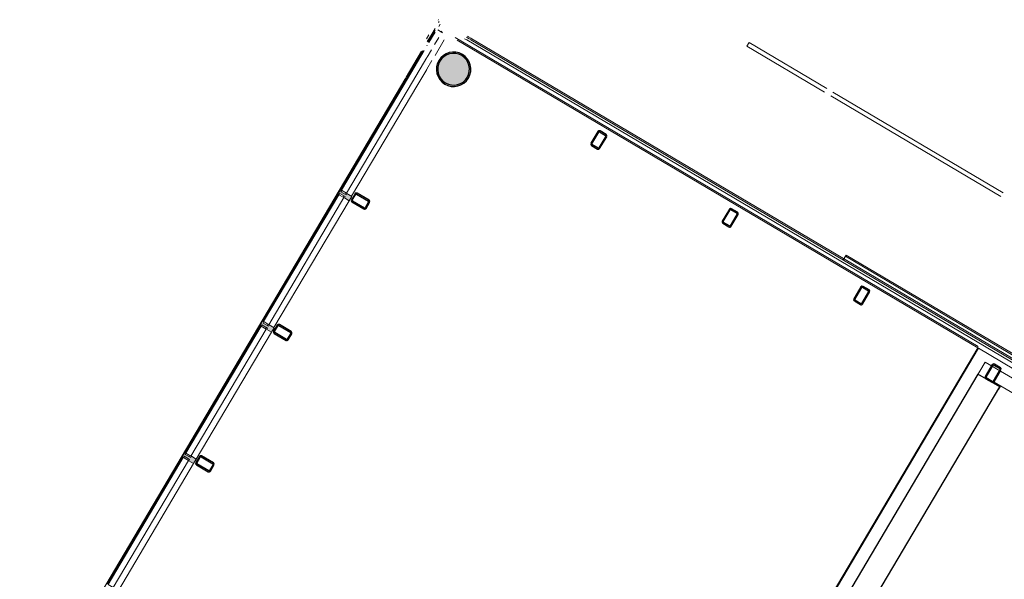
# Model space of a CAD drawing. Header units: metres. Extents: x 90929.1 to 91021.7, y 464820.1 to 464912.3.
# Tile 35 of 63: x 90970 to 90981.6, y 464905.7 to 464912.3. Entities that reach past the tile are written whole.
import ezdxf

# ---------------------------------------------------------------- set-up
doc = ezdxf.new("R2010")
doc.units = ezdxf.units.M
doc.linetypes.add('Overhead', pattern=[3.96875, 2.38125, -1.5875])
for name, color, linetype, lineweight in [('A-DETL-MBND', 5, 'Continuous', 9), ('A-FLOR', 192, 'Continuous', 9), ('A-FLOR-OVHD', 1, 'Overhead', 9), ('A-GLAZ-CWMG', 51, 'Continuous', 9), ('A-WALL', 113, 'Continuous', 9), ('A-WALL-FNSH', 113, 'Continuous', 9), ('S-COLS', 52, 'Continuous', 9)]:
    doc.layers.add(name, color=color, linetype=linetype, lineweight=lineweight)

# ---------------------------------------------------------------- blocks, each defined once
blk = doc.blocks.new('Rectangular Mullion - 31_stijl excl staalkoker-9376714-Situatie Nieuw')
at = {"layer": 'A-GLAZ-CWMG'}
blk.add_hatch(color=10, dxfattribs=at).paths.add_polyline_path([(-30, 106), (30, 105), (30, 41), (12, 41), (12, -34), (30, -35), (30, -50), (-30, -47), (-30, -34), (-12, -29), (-12, 41), (-30, 46), (-30, 105)], flags=0)
for p, q in [((-30, 41), (-30, 106)), ((-30, 106), (30, 106)), ((-12, 41), (-30, 41)), ((-12, -34), (-12, 41)), ((30, 41), (12, 41)), ((12, 41), (12, -34)), ((30, 106), (30, 41)), ((-30, -50), (-30, -34)), ((-30, -34), (-12, -34)), ((30, -50), (-30, -50)), ((12, -34), (30, -34)), ((30, -34), (30, -50))]:
    blk.add_line(p, q, dxfattribs=at)
blk = doc.blocks.new('Rectangular Mullion - 31_regel boven-9376540-Situatie Nieuw')
at = {"layer": 'A-GLAZ-CWMG'}
for p, q in [((-7955, -23312), (-8841, -24810)), ((-7945, -23319), (-8831, -24816)), ((-7944, -23319), (-7884, -23354)), ((-7884, -23354), (-8771, -24852)), ((-7824, -23390), (-8710, -24887)), ((-8771, -24852), (-8830, -24816))]:
    blk.add_line(p, q, dxfattribs=at)
blk = doc.blocks.new('Rectangular Mullion - 31_regel boven-9767063-Situatie Nieuw')
at = {"layer": 'A-GLAZ-CWMG'}
for p, q in [((523, -8985), (439, -9126)), ((523, -9009), (451, -9131)), ((556, -8983), (598, -9008)), ((598, -9008), (603, -9011)), ((603, -9011), (611, -9016)), ((431, -9164), (427, -9170)), ((567, -9071), (517, -9155)), ((631, -9099), (523, -9283)), ((379, -9229), (187, -9553)), ((396, -9224), (197, -9560)), ((481, -9216), (428, -9306)), ((427, -9307), (256, -9597)), ((486, -9345), (427, -9444)), ((424, -9450), (320, -9626)), ((187, -9553), (-591, -10868)), ((197, -9560), (-581, -10874)), ((256, -9597), (-521, -10909)), ((320, -9626), (-461, -10945)), ((-521, -10909), (-580, -10874))]:
    blk.add_line(p, q, dxfattribs=at)
blk = doc.blocks.new('Basic Wall _ 21_kantplank 2 - ___-9790023-Situatie Nieuw')
at = {"layer": 'A-WALL'}
for p, q in [((7368, 5016), (7354, 5016)), ((7409, 5041), (7378, 5041)), ((7551, 5016), (7451, 5016)), ((7630, 5016), (7551, 5016)), ((8119, 5016), (7763, 5016)), ((17065, 5016), (8125, 5016)), ((9669, 5041), (9654, 5041)), ((9714, 5041), (9695, 5041)), ((11472, 5041), (11454, 5041)), ((11514, 5041), (11495, 5041)), ((13272, 5041), (13254, 5041)), ((13314, 5041), (13295, 5041))]:
    blk.add_line(p, q, dxfattribs=at)
blk = doc.blocks.new('Basic Wall _ 21_kantplank 2 - ___-10108647-Situatie Nieuw')
at = {"layer": 'A-WALL'}
for p, q in [((7352, 5448), (7352, 23628)), ((7377, 5406), (7377, 23628)), ((7352, 5439), (7352, 5448)), ((7352, 5386), (7352, 5431)), ((7377, 5377), (7377, 5406))]:
    blk.add_line(p, q, dxfattribs=at)

msp = doc.modelspace()

# ---------------------------------------------------------------- hatches: boundary and pattern name
at = {"layer": 'S-COLS', "lineweight": 5}
h = msp.add_hatch(color=256, dxfattribs=at)
h.paths.add_polyline_path([(90975.123, 464911.49), (90975.177, 464911.495), (90975.227, 464911.514), (90975.26, 464911.534), (90975.305, 464911.587), (90975.324, 464911.627), (90975.335, 464911.679), (90975.334, 464911.716), (90975.32, 464911.77), (90975.305, 464911.802), (90975.26, 464911.85), (90975.229, 464911.871), (90975.187, 464911.888), (90975.135, 464911.895), (90975.079, 464911.888), (90975.038, 464911.871), (90974.99, 464911.835), (90974.967, 464911.807), (90974.947, 464911.773), (90974.933, 464911.725), (90974.934, 464911.662), (90974.948, 464911.613), (90974.974, 464911.569), (90975.002, 464911.539), (90975.05, 464911.509), (90975.079, 464911.498), (90975.113, 464911.492)], flags=0)
h.paths.add_polyline_path([(90975.124, 464911.506), (90975.069, 464911.518), (90975.038, 464911.532), (90975.002, 464911.559), (90974.966, 464911.613), (90974.955, 464911.636), (90974.947, 464911.694), (90974.955, 464911.746), (90974.972, 464911.786), (90974.99, 464911.812), (90975.017, 464911.839), (90975.07, 464911.868), (90975.098, 464911.877), (90975.144, 464911.88), (90975.197, 464911.868), (90975.237, 464911.848), (90975.276, 464911.813), (90975.293, 464911.791), (90975.312, 464911.75), (90975.32, 464911.693), (90975.317, 464911.658), (90975.301, 464911.611), (90975.272, 464911.569), (90975.23, 464911.534), (90975.212, 464911.523), (90975.169, 464911.509)], flags=0)
msp.add_hatch(color=256, dxfattribs=at).paths.add_polyline_path([(90975.124, 464911.506), (90975.183, 464911.514), (90975.212, 464911.523), (90975.25, 464911.547), (90975.282, 464911.579), (90975.305, 464911.618), (90975.318, 464911.661), (90975.32, 464911.706), (90975.305, 464911.765), (90975.293, 464911.791), (90975.248, 464911.839), (90975.229, 464911.854), (90975.187, 464911.872), (90975.143, 464911.88), (90975.079, 464911.871), (90975.038, 464911.853), (90975.009, 464911.832), (90974.984, 464911.805), (90974.955, 464911.746), (90974.949, 464911.725), (90974.949, 464911.668), (90974.955, 464911.636), (90974.986, 464911.579), (90975.017, 464911.548), (90975.038, 464911.532), (90975.079, 464911.514), (90975.123, 464911.506)], flags=0)
h = msp.add_hatch(color=256, dxfattribs=at)
h.paths.add_polyline_path([(90976.854, 464910.758), (90976.937, 464910.898), (90976.926, 464910.905), (90976.844, 464910.764)], flags=0)
h.paths.add_polyline_path([(90976.828, 464910.752), (90976.835, 464910.763), (90976.764, 464910.805), (90976.757, 464910.794), (90976.81, 464910.763)], flags=0)
h.paths.add_polyline_path([(90976.843, 464910.75), (90976.854, 464910.758), (90976.835, 464910.758), (90976.835, 464910.751), (90976.84, 464910.75)], flags=0)
h.paths.add_polyline_path([(90976.751, 464910.82), (90976.762, 464910.813), (90976.844, 464910.953), (90976.834, 464910.959), (90976.755, 464910.826)], flags=0)
h.paths.add_polyline_path([(90976.757, 464910.794), (90976.757, 464910.813), (90976.751, 464910.82), (90976.751, 464910.803)], flags=0)
h.paths.add_polyline_path([(90976.93, 464910.924), (90976.859, 464910.966), (90976.854, 464910.955), (90976.926, 464910.917), (90976.929, 464910.923)], flags=0)
h.paths.add_polyline_path([(90976.937, 464910.898), (90976.937, 464910.915), (90976.93, 464910.922), (90976.931, 464910.905), (90976.935, 464910.901)], flags=0)
h.paths.add_polyline_path([(90976.848, 464910.956), (90976.853, 464910.967), (90976.844, 464910.968), (90976.837, 464910.959), (90976.844, 464910.957)], flags=0)
h = msp.add_hatch(color=256, dxfattribs=at)
h.paths.add_polyline_path([(90974.101, 464910.052), (90974.143, 464910.123), (90974.132, 464910.13), (90974.09, 464910.059)], flags=0)
h.paths.add_polyline_path([(90974.075, 464910.046), (90974.081, 464910.056), (90973.942, 464910.139), (90973.935, 464910.128), (90974.058, 464910.056)], flags=0)
h.paths.add_polyline_path([(90974.089, 464910.044), (90974.101, 464910.052), (90974.081, 464910.051), (90974.081, 464910.045), (90974.086, 464910.044)], flags=0)
h.paths.add_polyline_path([(90974.136, 464910.149), (90973.996, 464910.232), (90973.99, 464910.221), (90974.13, 464910.138)], flags=0)
h.paths.add_polyline_path([(90974.143, 464910.123), (90974.145, 464910.137), (90974.136, 464910.149), (90974.137, 464910.13)], flags=0)
h.paths.add_polyline_path([(90973.929, 464910.154), (90973.942, 464910.151), (90973.981, 464910.219), (90973.971, 464910.225), (90973.935, 464910.165)], flags=0)
h.paths.add_polyline_path([(90973.935, 464910.128), (90973.934, 464910.148), (90973.929, 464910.154), (90973.929, 464910.137), (90973.933, 464910.131)], flags=0)
h.paths.add_polyline_path([(90973.985, 464910.222), (90973.99, 464910.233), (90973.982, 464910.234), (90973.971, 464910.225), (90973.981, 464910.222)], flags=0)
h = msp.add_hatch(color=256, dxfattribs=at)
h.paths.add_polyline_path([(90978.403, 464909.842), (90978.486, 464909.982), (90978.475, 464909.988), (90978.393, 464909.848)], flags=0)
h.paths.add_polyline_path([(90978.378, 464909.835), (90978.384, 464909.846), (90978.313, 464909.888), (90978.307, 464909.877)], flags=0)
h.paths.add_polyline_path([(90978.392, 464909.833), (90978.403, 464909.842), (90978.384, 464909.841), (90978.384, 464909.834), (90978.389, 464909.834)], flags=0)
h.paths.add_polyline_path([(90978.3, 464909.903), (90978.311, 464909.897), (90978.393, 464910.036), (90978.383, 464910.043), (90978.304, 464909.91)], flags=0)
h.paths.add_polyline_path([(90978.307, 464909.877), (90978.306, 464909.897), (90978.3, 464909.903), (90978.3, 464909.886)], flags=0)
h.paths.add_polyline_path([(90978.479, 464910.007), (90978.408, 464910.049), (90978.402, 464910.039), (90978.475, 464910)], flags=0)
h.paths.add_polyline_path([(90978.486, 464909.982), (90978.486, 464909.999), (90978.479, 464910.007), (90978.48, 464909.988), (90978.485, 464909.982)], flags=0)
h.paths.add_polyline_path([(90978.397, 464910.039), (90978.402, 464910.05), (90978.393, 464910.051), (90978.384, 464910.043), (90978.393, 464910.04)], flags=0)
h = msp.add_hatch(color=256, dxfattribs=at)
h.paths.add_polyline_path([(90979.952, 464908.925), (90980.035, 464909.065), (90980.024, 464909.071), (90979.943, 464908.931)], flags=0)
h.paths.add_polyline_path([(90979.927, 464908.919), (90979.933, 464908.929), (90979.862, 464908.971), (90979.856, 464908.961), (90979.909, 464908.929)], flags=0)
h.paths.add_polyline_path([(90979.941, 464908.917), (90979.952, 464908.925), (90979.933, 464908.924), (90979.933, 464908.918), (90979.938, 464908.917)], flags=0)
h.paths.add_polyline_path([(90979.849, 464908.986), (90979.86, 464908.98), (90979.943, 464909.12), (90979.932, 464909.126), (90979.853, 464908.993)], flags=0)
h.paths.add_polyline_path([(90979.856, 464908.961), (90979.855, 464908.98), (90979.848, 464908.98), (90979.849, 464908.969)], flags=0)
h.paths.add_polyline_path([(90980.029, 464909.091), (90979.958, 464909.133), (90979.952, 464909.121), (90980.024, 464909.084)], flags=0)
h.paths.add_polyline_path([(90980.035, 464909.065), (90980.035, 464909.082), (90980.029, 464909.091), (90980.029, 464909.071)], flags=0)
h.paths.add_polyline_path([(90979.946, 464909.123), (90979.951, 464909.134), (90979.943, 464909.134), (90979.932, 464909.126), (90979.943, 464909.124)], flags=0)
h = msp.add_hatch(color=256, dxfattribs=at)
h.paths.add_polyline_path([(90973.184, 464908.503), (90973.226, 464908.574), (90973.215, 464908.58), (90973.173, 464908.509)], flags=0)
h.paths.add_polyline_path([(90973.158, 464908.496), (90973.165, 464908.507), (90973.025, 464908.59), (90973.019, 464908.579), (90973.141, 464908.507)], flags=0)
h.paths.add_polyline_path([(90973.173, 464908.494), (90973.184, 464908.503), (90973.165, 464908.502), (90973.165, 464908.496), (90973.169, 464908.495)], flags=0)
h.paths.add_polyline_path([(90973.219, 464908.6), (90973.08, 464908.683), (90973.073, 464908.672), (90973.213, 464908.589)], flags=0)
h.paths.add_polyline_path([(90973.226, 464908.574), (90973.228, 464908.589), (90973.219, 464908.6), (90973.22, 464908.58)], flags=0)
h.paths.add_polyline_path([(90973.012, 464908.605), (90973.025, 464908.602), (90973.061, 464908.672), (90973.051, 464908.672), (90973.019, 464908.616)], flags=0)
h.paths.add_polyline_path([(90973.019, 464908.579), (90973.018, 464908.599), (90973.012, 464908.605), (90973.012, 464908.588)], flags=0)
h.paths.add_polyline_path([(90973.069, 464908.672), (90973.073, 464908.683), (90973.065, 464908.685), (90973.054, 464908.676), (90973.065, 464908.673)], flags=0)
h = msp.add_hatch(color=256, dxfattribs=at)
h.paths.add_polyline_path([(90981.502, 464908.009), (90981.584, 464908.148), (90981.573, 464908.154), (90981.492, 464908.014), (90981.497, 464908.011)], flags=0)
h.paths.add_polyline_path([(90981.476, 464908.002), (90981.482, 464908.013), (90981.408, 464908.05), (90981.405, 464908.044), (90981.46, 464908.011)], flags=0)
h.paths.add_polyline_path([(90981.49, 464908), (90981.502, 464908.009), (90981.482, 464908.008), (90981.482, 464908.001), (90981.487, 464908)], flags=0)
h.paths.add_polyline_path([(90981.398, 464908.07), (90981.409, 464908.063), (90981.492, 464908.203), (90981.481, 464908.209), (90981.413, 464908.095)], flags=0)
h.paths.add_polyline_path([(90981.405, 464908.044), (90981.404, 464908.063), (90981.397, 464908.063), (90981.398, 464908.053)], flags=0)
h.paths.add_polyline_path([(90981.584, 464908.148), (90981.582, 464908.168), (90981.577, 464908.17), (90981.578, 464908.155)], flags=0)
h.paths.add_polyline_path([(90981.571, 464908.163), (90981.578, 464908.174), (90981.507, 464908.216), (90981.504, 464908.203), (90981.569, 464908.164)], flags=0)
h.paths.add_polyline_path([(90981.496, 464908.206), (90981.5, 464908.217), (90981.492, 464908.218), (90981.481, 464908.21), (90981.492, 464908.207)], flags=0)
h = msp.add_hatch(color=256, dxfattribs=at)
h.paths.add_polyline_path([(90972.267, 464906.954), (90972.309, 464907.025), (90972.299, 464907.031), (90972.257, 464906.96)], flags=0)
h.paths.add_polyline_path([(90972.242, 464906.947), (90972.248, 464906.958), (90972.108, 464907.041), (90972.102, 464907.03), (90972.225, 464906.958)], flags=0)
h.paths.add_polyline_path([(90972.256, 464906.945), (90972.267, 464906.954), (90972.248, 464906.953), (90972.248, 464906.946), (90972.253, 464906.946)], flags=0)
h.paths.add_polyline_path([(90972.303, 464907.051), (90972.163, 464907.133), (90972.157, 464907.123), (90972.296, 464907.04)], flags=0)
h.paths.add_polyline_path([(90972.309, 464907.025), (90972.311, 464907.04), (90972.303, 464907.051), (90972.304, 464907.031)], flags=0)
h.paths.add_polyline_path([(90972.095, 464907.056), (90972.108, 464907.053), (90972.144, 464907.123), (90972.135, 464907.123), (90972.102, 464907.067)], flags=0)
h.paths.add_polyline_path([(90972.102, 464907.03), (90972.101, 464907.049), (90972.095, 464907.056), (90972.095, 464907.039)], flags=0)
h.paths.add_polyline_path([(90972.152, 464907.123), (90972.157, 464907.134), (90972.149, 464907.135), (90972.137, 464907.127), (90972.148, 464907.124)], flags=0)

# ---------------------------------------------------------------- linework, layer by layer
at = {"layer": 'A-DETL-MBND'}
for p, q in [((90974.956, 464912.278), (90974.953, 464912.272)), ((90975.297, 464912.083), (90975.321, 464912.068)), ((90975.328, 464912.065), (90989.852, 464903.47)), ((90979.726, 464909.441), (90979.761, 464909.5)), ((90979.761, 464909.5), (90982.18, 464908.068)), ((90979.751, 464909.488), (90979.741, 464909.472)), ((90979.751, 464909.488), (90983.537, 464907.247))]:
    msp.add_line(p, q, dxfattribs=at)
at = {"layer": 'A-FLOR'}
for p, q in [((90981.316, 464908.422), (90975.152, 464912.069)), ((90981.58, 464907.958), (90981.554, 464907.916))]:
    msp.add_line(p, q, dxfattribs=at)
at = {"layer": 'A-FLOR-OVHD'}
msp.add_line((90974.813, 464912.05), (90974.842, 464912.098), dxfattribs=at)
at = {"layer": 'A-WALL'}
for p, q in [((90974.993, 464912.143), (90974.987, 464912.134)), ((90981.311, 464908.408), (90975.176, 464912.038)), ((90978.615, 464912.009), (90978.589, 464911.966)), ((90978.589, 464911.966), (90979.506, 464911.424)), ((90979.531, 464911.467), (90978.615, 464912.009)), ((90979.579, 464911.381), (90981.584, 464910.194)), ((90981.61, 464910.237), (90979.604, 464911.424)), ((90973.842, 464910.199), (90973.833, 464910.183)), ((90973.864, 464910.235), (90973.855, 464910.22)), ((90972.947, 464908.686), (90972.938, 464908.671)), ((90972.926, 464908.65), (90972.917, 464908.634)), ((90981.32, 464908.403), (90973.91, 464895.881)), ((90982.034, 464907.98), (90981.32, 464908.403)), ((90973.963, 464895.675), (90981.398, 464908.24)), ((90981.398, 464908.24), (90981.579, 464908.133)), ((90972.009, 464907.101), (90972, 464907.085)), ((90972.03, 464907.137), (90972.021, 464907.121))]:
    msp.add_line(p, q, dxfattribs=at)
at = {"layer": 'A-WALL', "lineweight": 25}
for p, q in [((90981.311, 464908.099), (90973.978, 464895.706)), ((90981.569, 464907.947), (90981.311, 464908.099)), ((90974.236, 464895.554), (90981.569, 464907.947))]:
    msp.add_line(p, q, dxfattribs=at)
at = {"layer": 'A-WALL-FNSH'}
for p, q in [((90981.311, 464908.408), (90973.907, 464895.895)), ((90981.32, 464908.403), (90981.311, 464908.408)), ((90981.579, 464908.133), (90981.502, 464908.004)), ((90981.985, 464907.893), (90981.579, 464908.133)), ((90981.502, 464908.004), (90981.909, 464907.764))]:
    msp.add_line(p, q, dxfattribs=at)
at = {"layer": 'S-COLS', "lineweight": 25}
for p, q in [((90976.834, 464910.959), (90976.751, 464910.82)), ((90976.762, 464910.813), (90976.844, 464910.953)), ((90976.926, 464910.905), (90976.843, 464910.765)), ((90976.853, 464910.955), (90976.924, 464910.913)), ((90976.854, 464910.758), (90976.937, 464910.898)), ((90976.93, 464910.924), (90976.859, 464910.966)), ((90976.757, 464910.794), (90976.828, 464910.752)), ((90976.835, 464910.763), (90976.764, 464910.805)), ((90973.971, 464910.225), (90973.929, 464910.154)), ((90973.939, 464910.148), (90973.981, 464910.219)), ((90973.99, 464910.221), (90974.13, 464910.138)), ((90974.136, 464910.149), (90973.996, 464910.232)), ((90973.935, 464910.128), (90974.075, 464910.046)), ((90974.081, 464910.056), (90973.942, 464910.139)), ((90974.132, 464910.13), (90974.09, 464910.059)), ((90974.101, 464910.052), (90974.143, 464910.123)), ((90978.383, 464910.043), (90978.3, 464909.903)), ((90978.311, 464909.897), (90978.393, 464910.036)), ((90978.475, 464909.988), (90978.392, 464909.848)), ((90978.402, 464910.039), (90978.473, 464909.997)), ((90978.403, 464909.842), (90978.486, 464909.982)), ((90978.479, 464910.007), (90978.408, 464910.049)), ((90978.307, 464909.877), (90978.378, 464909.835)), ((90978.384, 464909.846), (90978.313, 464909.888)), ((90979.932, 464909.126), (90979.849, 464908.986)), ((90979.86, 464908.98), (90979.943, 464909.12)), ((90980.024, 464909.071), (90979.942, 464908.932)), ((90979.951, 464909.122), (90980.022, 464909.08)), ((90979.952, 464908.925), (90980.035, 464909.065)), ((90980.029, 464909.091), (90979.958, 464909.133)), ((90979.856, 464908.961), (90979.927, 464908.919)), ((90979.933, 464908.929), (90979.862, 464908.971)), ((90973.054, 464908.676), (90973.012, 464908.605)), ((90973.019, 464908.579), (90973.158, 464908.496)), ((90973.023, 464908.599), (90973.065, 464908.67)), ((90973.165, 464908.507), (90973.025, 464908.59)), ((90973.073, 464908.672), (90973.213, 464908.589)), ((90973.219, 464908.6), (90973.08, 464908.683)), ((90973.215, 464908.58), (90973.173, 464908.509)), ((90973.184, 464908.503), (90973.226, 464908.574)), ((90981.481, 464908.21), (90981.398, 464908.07)), ((90981.409, 464908.063), (90981.492, 464908.203)), ((90981.573, 464908.155), (90981.491, 464908.015)), ((90981.5, 464908.205), (90981.571, 464908.163)), ((90981.502, 464908.009), (90981.584, 464908.148)), ((90981.578, 464908.174), (90981.507, 464908.216)), ((90981.405, 464908.044), (90981.476, 464908.002)), ((90981.482, 464908.013), (90981.411, 464908.055)), ((90972.137, 464907.127), (90972.095, 464907.056)), ((90972.106, 464907.049), (90972.148, 464907.12)), ((90972.157, 464907.123), (90972.296, 464907.04)), ((90972.303, 464907.051), (90972.163, 464907.133)), ((90972.102, 464907.03), (90972.242, 464906.947)), ((90972.248, 464906.958), (90972.108, 464907.041)), ((90972.299, 464907.031), (90972.257, 464906.96)), ((90972.267, 464906.954), (90972.309, 464907.025))]:
    msp.add_line(p, q, dxfattribs=at)
for centre, radius, start, end in [((90975.133, 464911.693), 0.203, 59.3867, 239.3867), ((90975.133, 464911.693), 0.187, 59.3867, 239.3867), ((90975.133, 464911.693), 0.187, 59.3867, 239.3867), ((90975.133, 464911.693), 0.203, 239.3867, 59.3867), ((90975.133, 464911.693), 0.187, 239.3867, 59.3867), ((90975.133, 464911.693), 0.187, 239.3867, 59.3867), ((90976.85, 464910.95), 0.0187, 59.3867, 149.3867), ((90976.85, 464910.95), 0.00625, 59.3867, 149.3867), ((90976.921, 464910.908), 0.00625, 329.3867, 59.3867), ((90976.921, 464910.908), 0.0187, 329.3867, 59.3867), ((90976.767, 464910.81), 0.0187, 149.3867, 239.3867), ((90976.767, 464910.81), 0.00625, 149.3867, 239.3867), ((90976.838, 464910.768), 0.0187, 239.3867, 329.3867), ((90976.838, 464910.768), 0.00625, 239.3867, 329.3867), ((90973.987, 464910.216), 0.0188, 59.3867, 149.3867), ((90973.987, 464910.216), 0.00625, 59.3867, 149.3867), ((90973.945, 464910.145), 0.0187, 149.3867, 239.3867), ((90973.945, 464910.145), 0.00625, 149.3867, 239.3867), ((90974.127, 464910.133), 0.00625, 329.3867, 59.3867), ((90974.127, 464910.133), 0.0188, 329.3867, 59.3867), ((90974.085, 464910.062), 0.0188, 239.3867, 329.3867), ((90974.085, 464910.062), 0.00625, 239.3867, 329.3867), ((90978.399, 464910.033), 0.0188, 59.3867, 149.3867), ((90978.399, 464910.033), 0.00625, 59.3867, 149.3867), ((90978.47, 464909.991), 0.00625, 329.3867, 59.3867), ((90978.47, 464909.991), 0.0187, 329.3867, 59.3867), ((90978.316, 464909.893), 0.0188, 149.3867, 239.3867), ((90978.316, 464909.893), 0.00625, 149.3867, 239.3867), ((90978.387, 464909.851), 0.00625, 239.3867, 329.3867), ((90978.387, 464909.851), 0.0188, 239.3867, 329.3867), ((90979.948, 464909.117), 0.0187, 59.3867, 149.3867), ((90979.948, 464909.117), 0.00625, 59.3867, 149.3867), ((90980.019, 464909.075), 0.00625, 329.3867, 59.3867), ((90980.019, 464909.075), 0.0187, 329.3867, 59.3867), ((90979.865, 464908.977), 0.0188, 149.3867, 239.3867), ((90979.865, 464908.977), 0.00625, 149.3867, 239.3867), ((90979.936, 464908.935), 0.0188, 239.3867, 329.3867), ((90979.936, 464908.935), 0.00625, 239.3867, 329.3867), ((90973.07, 464908.666), 0.0188, 59.3867, 149.3867), ((90973.028, 464908.595), 0.0187, 149.3867, 239.3867), ((90973.028, 464908.595), 0.00625, 149.3867, 239.3867), ((90973.07, 464908.666), 0.00625, 59.3867, 149.3867), ((90973.21, 464908.584), 0.00625, 329.3867, 59.3867), ((90973.21, 464908.584), 0.0188, 329.3867, 59.3867), ((90973.168, 464908.513), 0.0188, 239.3867, 329.3867), ((90973.168, 464908.513), 0.00625, 239.3867, 329.3867), ((90981.497, 464908.2), 0.0187, 59.3867, 149.3867), ((90981.497, 464908.2), 0.00625, 59.3867, 149.3867), ((90981.568, 464908.158), 0.00625, 329.3867, 59.3867), ((90981.568, 464908.158), 0.0187, 329.3867, 59.3867), ((90981.414, 464908.06), 0.0187, 149.3867, 239.3867), ((90981.414, 464908.06), 0.00625, 149.3867, 239.3867), ((90981.485, 464908.018), 0.0187, 239.3867, 329.3867), ((90981.485, 464908.018), 0.00625, 239.3867, 329.3867), ((90972.153, 464907.117), 0.0188, 59.3867, 149.3867), ((90972.153, 464907.117), 0.00625, 59.3867, 149.3867), ((90972.111, 464907.046), 0.0188, 149.3867, 239.3867), ((90972.111, 464907.046), 0.00625, 149.3867, 239.3867), ((90972.251, 464906.964), 0.0187, 239.3867, 329.3867), ((90972.251, 464906.964), 0.00625, 239.3867, 329.3867), ((90972.293, 464907.035), 0.00625, 329.3867, 59.3867), ((90972.293, 464907.035), 0.0187, 329.3867, 59.3867)]:
    msp.add_arc(centre, radius, start, end, dxfattribs=at)

# ---------------------------------------------------------------- block references
at = {"layer": 'A-GLAZ-CWMG', "xscale": 0.001, "yscale": 0.001, "zscale": 0.001}
for name, p in [('Rectangular Mullion - 31_regel boven-9767063-Situatie Nieuw', (90974.392, 464921.14)), ('Rectangular Mullion - 31_regel boven-9376540-Situatie Nieuw', (90981.725, 464933.533)), ('Rectangular Mullion - 31_regel boven-9376540-Situatie Nieuw', (90980.809, 464931.984)), ('Rectangular Mullion - 31_regel boven-9376540-Situatie Nieuw', (90979.892, 464930.435))]:
    msp.add_blockref(name, p, dxfattribs=at)
at = {"layer": 'A-GLAZ-CWMG', "extrusion": (0, 0, -1), "xscale": 0.001, "yscale": 0.001, "zscale": 0.001, "rotation": 120.6132999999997}
for p in [(-90973.826, 464910.222), (-90972.91, 464908.673), (-90971.993, 464907.124)]:
    msp.add_blockref('Rectangular Mullion - 31_stijl excl staalkoker-9376714-Situatie Nieuw', p, dxfattribs=at)
at = {"layer": 'A-WALL', "xscale": 0.001, "yscale": 0.001, "zscale": 0.001, "rotation": 239.3867000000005}
for name in ['Basic Wall _ 21_kantplank 2 - ___-9790023-Situatie Nieuw', 'Basic Wall _ 21_kantplank 2 - ___-10108647-Situatie Nieuw']:
    msp.add_blockref(name, (90974.392, 464921.14), dxfattribs=at)

doc.saveas('drawing.dxf')
